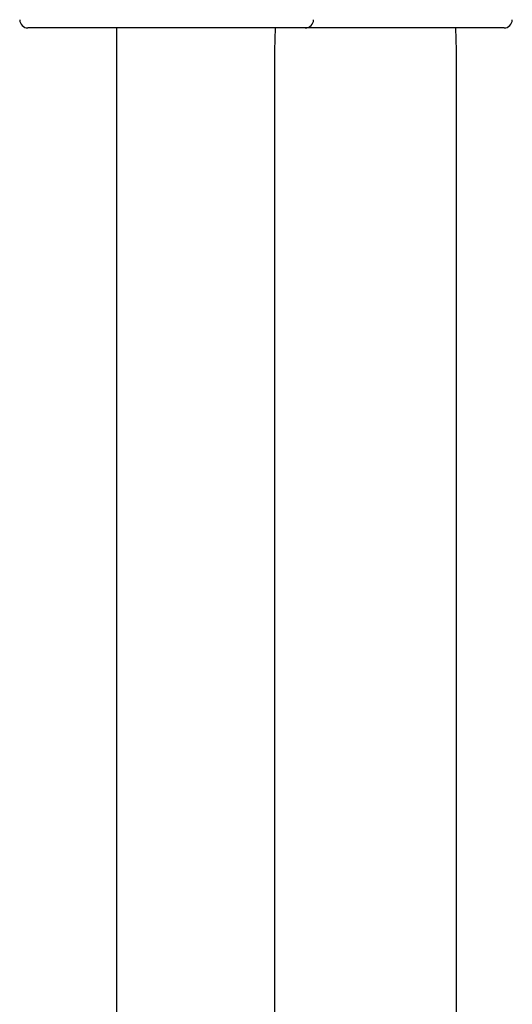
# Model space of a CAD drawing. Header units: inches. Extents: x 1 to 669, y 0 to 417.
# Tile 47 of 204: x 149.26 to 152.83, y 222.31 to 229.43. Entities that reach past the tile are written whole.
import ezdxf

# ---------------------------------------------------------------- set-up
doc = ezdxf.new("R2010")
doc.units = ezdxf.units.IN
doc.header["$LTSCALE"] = 12
doc.header["$MEASUREMENT"] = 0
doc.layers.get('0').update_dxf_attribs({"linetype": 'CONTINUOUS'})
doc.layers.add('Q', color=4, linetype='CONTINUOUS')
doc.layers.add('X', color=1, linetype='CONTINUOUS')

msp = doc.modelspace()

# ---------------------------------------------------------------- linework, layer by layer
msp.add_line((149.9636, 221.27847), (149.9636, 229.37097))
at = {"layer": 'Q'}
for p, q in [((151.10474, 229.20797), (151.10474, 222.12097)), ((152.41974, 229.20797), (152.41974, 222.12097))]:
    msp.add_line(p, q, dxfattribs=at)
at = {"layer": 'X'}
for p, q in [((152.76543, 229.37097), (149.32155, 229.37097)), ((151.10983, 229.37097), (151.10474, 229.20797)), ((152.41465, 229.37097), (152.41974, 229.20797))]:
    msp.add_line(p, q, dxfattribs=at)
for centre, start, end in [((149.32155, 229.43097), 180, 270), ((151.32793, 229.43097), 270, 0), ((152.76543, 229.43097), 270, 0)]:
    msp.add_arc(centre, 0.06, start, end, dxfattribs=at)

doc.saveas('drawing.dxf')
